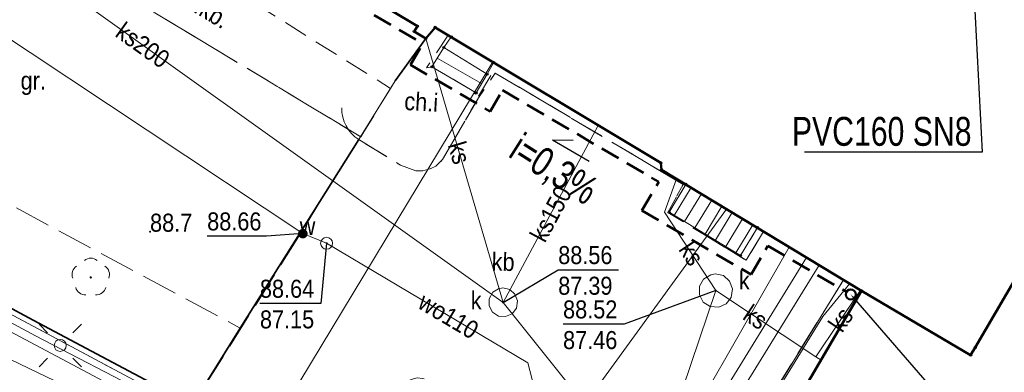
# Model space of a CAD drawing. Header units: metres. Extents: x 5550680 to 5557791, y 5952678 to 5961317.
# Tile 8 of 16: x 5551017 to 5551058, y 5960664 to 5960678. Entities that reach past the tile are written whole.
import ezdxf
from ezdxf import colors
from ezdxf.entities.mleader import LeaderData, LeaderLine
from ezdxf.enums import TextEntityAlignment as Align
from ezdxf.math import Vec2, Vec3

# ---------------------------------------------------------------- set-up
doc = ezdxf.new("R2010")
doc.units = ezdxf.units.M
doc.header["$MEASUREMENT"] = 0
doc.set_wipeout_variables(frame=1)
for name, pattern in [('0.5_0.5', [1, 0.5, -0.5]), ('1.0_0.5', [1.5, 1, -0.5]), ('1.5_0.5', [2, 1.5, -0.5]), ('219-500', [0]), ('otof_500', [0])]:
    doc.linetypes.add(name, pattern=pattern)
doc.layers.get('0').update_dxf_attribs({"color": 2, "linetype": 'CONTINUOUS', "lineweight": 5})
for name, color, linetype in [('#PUNKTY', 7, 'CONTINUOUS'), ('203-punkt graniczny', 7, 'CONTINUOUS'), ('218-kontur użytku gruntowego', 7, 'CONTINUOUS'), ('219-działka ewidencyjna', 7, 'CONTINUOUS'), ('312-budynek ewidencyjny', 7, 'CONTINUOUS'), ('352-schody', 7, 'CONTINUOUS'), ('chodnik', 7, 'CONTINUOUS'), ('chodnik-Atr17', 7, 'CONTINUOUS'), ('drzewo liściaste', 7, 'CONTINUOUS'), ('furtka', 7, 'CONTINUOUS'), ('komora podziemna', 7, 'CONTINUOUS'), ('latarnia', 7, 'CONTINUOUS'), ('obszar utwardzony', 7, 'CONTINUOUS'), ('obszar utwardzony-Atr17', 7, 'CONTINUOUS'), ('ogrodzenie trwałe', 7, 'CONTINUOUS'), ('pikieta naturalna', 7, 'CONTINUOUS'), ('pikieta naturalna-Atr2', 7, 'CONTINUOUS'), ('przewód ciepłowniczy', 7, 'CONTINUOUS'), ('przewód elektroenergetyczny podziemny', 7, 'CONTINUOUS'), ('przewód kanalizacyjny', 7, 'CONTINUOUS'), ('przewód kanalizacyjny-Atr1', 7, 'CONTINUOUS'), ('przewód telekomunikacyjny podziemny', 7, 'CONTINUOUS'), ('przewód wodociągowy', 7, 'CONTINUOUS'), ('przewód wodociągowy-Atr1', 7, 'CONTINUOUS'), ('Punkt budynku', 7, 'CONTINUOUS'), ('rzedna', 7, 'CONTINUOUS'), ('rzedna-Atr2', 7, 'CONTINUOUS'), ('rzedna-Atr3', 7, 'CONTINUOUS'), ('studnia kanalizacyjna', 7, 'CONTINUOUS'), ('studnia kanalizacyjna-Atr17', 7, 'CONTINUOUS'), ('zasuwa lub zawór', 7, 'CONTINUOUS'), ('zasuwa lub zawór-Atr17', 7, 'CONTINUOUS')]:
    doc.layers.add(name, color=color, linetype=linetype)
doc.layers.add('_drenaż', color=6, linetype='1.0_0.5', lineweight=50)
doc.styles.get("Standard").update_dxf_attribs({"font": 'Working1250', "width": 0.75})
doc.linetypes.add('902-500', pattern='A,3.75,0,[1,ksztalty.shx,S=0.5,R=0,X=0,Y=0],3.75', length=7.5)

# ---------------------------------------------------------------- blocks, each defined once
blk = doc.blocks.new('203')
at = {"linetype": 'Continuous', "lineweight": 0}
h = blk.add_hatch(color=0, dxfattribs=at)
edge = h.paths.add_edge_path()
edge.add_arc((0, 0), 0.045, 0, 360)
blk = doc.blocks.new('PUNKTBUD')
at = {"color": 0}
blk.add_circle((0, 0), 0.045, dxfattribs=at)
blk = doc.blocks.new('SM01')
at = {"color": 0, "linetype": 'Continuous', "lineweight": 13}
for p, q in [((-0.53, 0.531), (-0.883, 0.884)), ((0.531, 0.531), (0.884, 0.884)), ((-0.53, -0.53), (-0.883, -0.883)), ((0.531, -0.53), (0.884, -0.883))]:
    blk.add_line(p, q, dxfattribs=at)
blk.add_circle((0, 0), 0.25, dxfattribs=at)
blk = doc.blocks.new('OP021')
at = {"linetype": 'Continuous', "lineweight": 13}
h = blk.add_hatch(color=0, dxfattribs=at)
edge = h.paths.add_edge_path()
edge.add_arc((0, 0), 0.05, 0, 360)
at = {"color": 0, "linetype": 'Continuous', "lineweight": 13}
for centre, start, end in [((-0.38, 0.124), 121.308, 202.548), ((0, 0.4), 49.272, 130.728), ((0.38, 0.124), 337.452, 58.692), ((-0.235, -0.324), 193.221, 274.871), ((0.235, -0.324), 265.129, 346.779)]:
    blk.add_arc(centre, 0.4, start, end, dxfattribs=at)
blk = doc.blocks.new('PW01')
at = {"linetype": 'Continuous', "lineweight": 13}
h = blk.add_hatch(color=0, dxfattribs=at)
edge = h.paths.add_edge_path()
edge.add_arc((0, 0), 0.045, 0, 360)
blk = doc.blocks.new('US25')
at = {"linetype": 'Continuous', "lineweight": 0}
h = blk.add_hatch(color=0, dxfattribs=at)
edge = h.paths.add_edge_path()
edge.add_arc((0, 0), 0.2, 0, 360)
blk = doc.blocks.new('US15')
at = {"color": 0, "linetype": 'Continuous', "lineweight": 13}
blk.add_circle((0, 0), 0.25, dxfattribs=at)
blk = doc.blocks.new('OK04')
at = {"color": 0, "linetype": 'Continuous', "lineweight": 0}
blk.add_arc((1.5, 0.001), 1.5, 120, 180, dxfattribs=at)

msp = doc.modelspace()

# ---------------------------------------------------------------- linework, layer by layer
at = {"layer": '218-kontur użytku gruntowego', "color": 252, "linetype": '0.5_0.5', "lineweight": 18, "flags": 128}
msp.add_lwpolyline([(5551042.01, 5960652.41), (5551000.77, 5960674.45)], dxfattribs=at)
at = {"layer": '219-działka ewidencyjna', "color": 252, "linetype": '219-500', "lineweight": 18, "flags": 128}
for points in [[(5551056.55, 5960664.3), (5551063.81, 5960676.7)], [(5551000.77, 5960674.45), (5551042.01, 5960652.41)], [(5551042.01, 5960652.41), (5551051.26, 5960667.43)], [(5551051.26, 5960667.43), (5551056.55, 5960664.3)]]:
    msp.add_lwpolyline(points, dxfattribs=at)
at = {"layer": '312-budynek ewidencyjny', "color": 252, "linetype": 'Continuous', "lineweight": 50, "flags": 128}
for points in [[(5551033.52, 5960677.98), (5551025.7, 5960682.67)], [(5551033.39, 5960677.76), (5551033.52, 5960677.98)], [(5551034.26, 5960677.93), (5551033.87, 5960677.47)], [(5551043.65, 5960672.29), (5551034.26, 5960677.93)], [(5551033.87, 5960677.47), (5551033.39, 5960677.76)], [(5551056.74, 5960664.61), (5551063.81, 5960676.7)], [(5551063.81, 5960676.7), (5551056.74, 5960664.61)], [(5551043.68, 5960672.01), (5551043.65, 5960672.29)], [(5551052.01, 5960666.97), (5551043.68, 5960672.01)], [(5551048.15, 5960660.39), (5551052.01, 5960666.97)], [(5551052.01, 5960666.97), (5551056.55, 5960664.3)], [(5551056.55, 5960664.3), (5551052.01, 5960666.97)], [(5551056.55, 5960664.3), (5551056.74, 5960664.61)], [(5551056.74, 5960664.61), (5551056.55, 5960664.3)]]:
    msp.add_lwpolyline(points, dxfattribs=at)
at = {"layer": '352-schody', "color": 252, "linetype": 'Continuous', "lineweight": 18, "flags": 128}
for points in [[(5551034.93, 5960677.53), (5551036.69, 5960676.46), (5551036.42, 5960675.98), (5551034.62, 5960677.09)], [(5551034.93, 5960677.53), (5551036.69, 5960676.46), (5551036.42, 5960675.98), (5551034.62, 5960677.09)], [(5551034.62, 5960677.09), (5551036.42, 5960675.98), (5551035.96, 5960675.2), (5551034.12, 5960676.29)], [(5551034.62, 5960677.09), (5551036.42, 5960675.98), (5551035.96, 5960675.2), (5551034.12, 5960676.29)], [(5551044.69, 5960671.4), (5551047.67, 5960669.6), (5551046.97, 5960668.44), (5551044, 5960670.24)], [(5551044.69, 5960671.4), (5551047.67, 5960669.6), (5551046.97, 5960668.44), (5551044, 5960670.24)]]:
    msp.add_lwpolyline(points, close=True, dxfattribs=at)
for points in [[(5551034.341, 5960676.644), (5551036.19, 5960675.591)], [(5551044.214, 5960670.11), (5551044.914, 5960671.265)], [(5551044.641, 5960669.851), (5551045.342, 5960671.006)], [(5551045.069, 5960669.592), (5551045.77, 5960670.748)], [(5551045.497, 5960669.333), (5551046.197, 5960670.489)], [(5551045.924, 5960669.074), (5551046.625, 5960670.231)], [(5551046.352, 5960668.815), (5551047.053, 5960669.972)], [(5551046.779, 5960668.556), (5551047.481, 5960669.714)]]:
    msp.add_lwpolyline(points, dxfattribs=at)
at = {"layer": '_drenaż', "color": 3, "ltscale": 0.8}
for p, q in [((5551020.329, 5960685.106), (5551033.74, 5960677.255)), ((5551033.225, 5960676.376), (5551033.74, 5960677.255)), ((5551033.225, 5960676.376), (5551036.542, 5960674.434)), ((5551036.542, 5960674.434), (5551037.056, 5960675.313)), ((5551037.056, 5960675.313), (5551043.566, 5960671.502)), ((5551042.866, 5960670.308), (5551043.566, 5960671.502)), ((5551042.866, 5960670.308), (5551047.41, 5960667.647)), ((5551047.41, 5960667.647), (5551048.109, 5960668.841)), ((5551048.109, 5960668.841), (5551051.376, 5960666.929))]:
    msp.add_line(p, q, dxfattribs=at)
at = {"layer": '_drenaż', "color": 3, "linetype": 'ByBlock'}
msp.add_circle((5551051.557, 5960666.823), 0.21, dxfattribs=at)
at = {"layer": 'chodnik', "color": 252, "linetype": '1.0_0.5', "lineweight": 18}
for p, q in [((5551019.12, 5960683.69), (5551032.4, 5960675.39)), ((5551031.16, 5960673.38), (5551022.05, 5960678.86)), ((5551032.4, 5960675.39), (5551031.16, 5960673.38))]:
    msp.add_line(p, q, dxfattribs=at)
at = {"layer": 'chodnik', "color": 252, "linetype": '1.0_0.5', "lineweight": 18, "flags": 128}
msp.add_lwpolyline([(5551047.93, 5960669.44), (5551047.21, 5960668.24), (5551043.95, 5960670.23), (5551044.58, 5960671.4), (5551036.76, 5960676.03), (5551036.06, 5960675), (5551034.57, 5960672.43), (5551034.29, 5960672.16), (5551034.04, 5960672.04), (5551033.75, 5960671.96), (5551033.46, 5960671.96), (5551032.82, 5960672.2), (5551031.08, 5960673.26), (5551031.16, 5960673.38), (5551032.4, 5960675.39), (5551032.6, 5960675.71), (5551033.87, 5960677.47), (5551034.26, 5960677.93), (5551034.8, 5960677.6), (5551033.9, 5960676.24), (5551034.12, 5960676.29), (5551035.96, 5960675.2), (5551036, 5960674.95), (5551036.85, 5960676.37), (5551043.65, 5960672.29), (5551043.68, 5960672.01), (5551044.69, 5960671.4), (5551044, 5960670.24), (5551046.97, 5960668.44), (5551047.67, 5960669.6)], close=True, dxfattribs=at)
at = {"layer": 'furtka', "color": 252, "linetype": 'otof_500', "lineweight": 18, "flags": 128}
msp.add_lwpolyline([(5551031.08, 5960673.26), (5551032.6, 5960675.71)], dxfattribs=at)
at = {"layer": 'obszar utwardzony', "color": 252, "linetype": '1.5_0.5', "lineweight": 18, "flags": 128}
for points in [[(5551011.27, 5960688.47), (5551016.5, 5960685.26), (5551015.08, 5960683.07), (5551022.05, 5960678.86), (5551031.16, 5960673.38), (5551031.08, 5960673.26), (5551026.14, 5960665.42), (5551007.49, 5960675.43), (5551004.36, 5960677.12)], [(5551047.93, 5960669.44), (5551051.26, 5960667.43), (5551046.55, 5960659.82), (5551046.17, 5960660.03), (5551045.71, 5960660.22), (5551045.23, 5960660.34), (5551044.8, 5960660.38), (5551044.3, 5960660.4), (5551043.99, 5960660.38), (5551043.56, 5960660.31), (5551043.2, 5960660.21), (5551042.72, 5960660.02), (5551042.39, 5960659.86), (5551041.84, 5960659.54), (5551041.62, 5960659.4), (5551041.21, 5960659.1), (5551040.97, 5960658.88), (5551040.76, 5960658.64), (5551040.48, 5960658.21), (5551039.76, 5960656.89), (5551038.34, 5960654.58), (5551033.9, 5960656.97), (5551034.83, 5960658.75), (5551034.75, 5960661.87), (5551034.55, 5960662.67), (5551034.45, 5960662.87), (5551034.23, 5960663.11), (5551034.04, 5960663.23), (5551033.74, 5960663.33), (5551033.51, 5960663.35), (5551033.26, 5960663.29), (5551033.04, 5960663.17), (5551032.88, 5960663.02), (5551031.12, 5960659.66), (5551024.69, 5960663.05), (5551028.71, 5960669.45), (5551030.19, 5960671.86), (5551031.08, 5960673.26), (5551032.82, 5960672.2), (5551033.46, 5960671.96), (5551033.75, 5960671.96), (5551034.04, 5960672.04), (5551034.29, 5960672.16), (5551034.57, 5960672.43), (5551036.06, 5960675), (5551036.76, 5960676.03), (5551044.58, 5960671.4), (5551043.95, 5960670.23), (5551047.21, 5960668.24)]]:
    msp.add_lwpolyline(points, close=True, dxfattribs=at)
at = {"layer": 'ogrodzenie trwałe', "color": 252, "linetype": '902-500', "lineweight": 35, "flags": 128}
for points in [[(5551024.15, 5960662.23), (5551017.52, 5960665.75), (5551006.03, 5960671.93), (5551000.42, 5960674.91), (5551001.82, 5960677.03), (5551006.36, 5960684.44), (5551010.69, 5960691.71)], [(5551033.87, 5960677.47), (5551032.6, 5960675.71)], [(5551031.08, 5960673.26), (5551026.14, 5960665.42), (5551024.15, 5960662.23)]]:
    msp.add_lwpolyline(points, dxfattribs=at)
at = {"layer": 'przewód ciepłowniczy', "color": 252, "linetype": 'Continuous', "lineweight": 18, "flags": 128}
for points in [[(5551049, 5960668.79), (5551043.29, 5960658.83)], [(5551061.19, 5960634.47), (5551057.06, 5960638.41), (5551056.51, 5960638.89), (5551055.97, 5960639.41), (5551049.27, 5960645.56), (5551037.08, 5960652.84), (5551036.33, 5960653.26), (5551035.56, 5960653.68), (5551025.49, 5960659.12), (5551024.48, 5960659.66), (5551023.96, 5960659.55), (5551023.58, 5960659.03), (5551023.12, 5960658.51), (5551022.71, 5960658.02), (5551022.19, 5960657.91), (5551021.18, 5960658.48), (5551020.71, 5960658.75), (5551020.51, 5960659.4), (5551020.71, 5960659.85), (5551021.11, 5960660.75), (5551021.35, 5960661.27), (5551021.13, 5960661.9), (5551020.68, 5960662.15), (5551009.85, 5960667.35)]]:
    msp.add_lwpolyline(points, dxfattribs=at)
at = {"layer": 'przewód elektroenergetyczny podziemny', "color": 252, "linetype": 'Continuous', "lineweight": 18, "flags": 128}
msp.add_lwpolyline([(5551038.42, 5960653.8), (5551027.03, 5960660.22), (5551017.62, 5960665.1), (5551000.64, 5960674.22)], dxfattribs=at)
at = {"layer": 'przewód kanalizacyjny', "color": 252, "linetype": 'Continuous', "lineweight": 18, "flags": 128}
for points in [[(5551037.09, 5960666.49), (5551013.62, 5960683.23)], [(5551033.87, 5960677.47), (5551037.09, 5960666.49)], [(5551037.09, 5960666.49), (5551041.05, 5960673.85)], [(5551044.31, 5960671.63), (5551043.8, 5960670.24), (5551045.94, 5960666.98)], [(5551043.2, 5960658.86), (5551045.94, 5960666.98)], [(5551045.94, 5960666.98), (5551050.1, 5960664.23)], [(5551051.97, 5960667), (5551050.1, 5960664.23)], [(5551053.28, 5960644.67), (5551046.37, 5960654.4), (5551043.2, 5960658.86), (5551037.09, 5960666.49)], [(5551050.1, 5960664.23), (5551050.32, 5960664.09)]]:
    msp.add_lwpolyline(points, dxfattribs=at)
at = {"layer": 'przewód telekomunikacyjny podziemny', "color": 252, "linetype": 'Continuous', "lineweight": 18, "flags": 128}
for points in [[(5551036.66, 5960676.49), (5551026.85, 5960660.26), (5551021.52, 5960656.59), (5551007.41, 5960664.39), (5550994.89, 5960671.07), (5550994.59, 5960671.21)], [(5551043.07, 5960651.19), (5551004.78, 5960671.53), (5551003.8, 5960670.31), (5550992.22, 5960662.94), (5550990.02, 5960663.09)], [(5551043.07, 5960651.19), (5551045.08, 5960659.68), (5551050.24, 5960668.04)], [(5551043.07, 5960651.19), (5551043.13, 5960651.42), (5551043.34, 5960652.33), (5551044.46, 5960656.25), (5551050.4, 5960665.9), (5551051.52, 5960667.27)]]:
    msp.add_lwpolyline(points, dxfattribs=at)
at = {"layer": 'przewód wodociągowy', "color": 252, "linetype": 'Continuous', "lineweight": 18, "flags": 128}
for points in [[(5551005.8, 5960684.66), (5551009.3, 5960682.26), (5551028.75, 5960669.35), (5551029.74, 5960668.95), (5551038.12, 5960663.97), (5551039.86, 5960657.27), (5551045.67, 5960653.91)], [(5551046.38, 5960670.37), (5551030.62, 5960648.69), (5551035.92, 5960645.9)], [(5551049.72, 5960668.36), (5551041.77, 5960655.45), (5551047.54, 5960652.32)]]:
    msp.add_lwpolyline(points, dxfattribs=at)
at = {"layer": 'rzedna-Atr2', "color": 252, "flags": 128}
for points in [[(5551028.75, 5960669.35), (5551027.24, 5960669.25), (5551024.767, 5960669.25)], [(5551029.74, 5960668.95), (5551029.5, 5960666.45), (5551026.963, 5960666.45)], [(5551037.09, 5960666.49), (5551039.38, 5960667.85), (5551041.885, 5960667.85)], [(5551045.94, 5960666.98), (5551042.12, 5960665.59), (5551039.583, 5960665.59)]]:
    msp.add_lwpolyline(points, dxfattribs=at)
at = {"layer": 'studnia kanalizacyjna', "color": 252, "linetype": 'Continuous', "lineweight": 18, "flags": 128}
for points in [[(5551046.26, 5960667.61), (5551046.51, 5960667.37), (5551046.63, 5960667.05), (5551046.58, 5960666.7), (5551046.37, 5960666.43), (5551046.06, 5960666.29), (5551045.71, 5960666.32), (5551045.42, 5960666.5), (5551045.26, 5960666.81), (5551045.26, 5960667.16), (5551045.43, 5960667.46), (5551045.73, 5960667.64), (5551045.92, 5960667.68)], [(5551037.37, 5960667.03), (5551037.58, 5960666.83), (5551037.69, 5960666.56), (5551037.64, 5960666.25), (5551037.46, 5960666.02), (5551037.19, 5960665.9), (5551036.9, 5960665.92), (5551036.64, 5960666.09), (5551036.5, 5960666.35), (5551036.51, 5960666.64), (5551036.66, 5960666.91), (5551036.9, 5960667.06), (5551037.07, 5960667.09)]]:
    msp.add_lwpolyline(points, close=True, dxfattribs=at)

# ---------------------------------------------------------------- block references
at = {"layer": '203-punkt graniczny', "color": 252, "linetype": 'Continuous', "lineweight": 18}
for p in [(5551051.26, 5960667.43), (5551056.55, 5960664.3)]:
    msp.add_blockref('203', p, dxfattribs=at)
at = {"layer": 'drzewo liściaste', "color": 252, "linetype": 'Continuous', "lineweight": 18}
msp.add_blockref('OP021', (5551019.92, 5960667.53), dxfattribs=at)
at = {"layer": 'furtka', "color": 252, "linetype": 'Continuous', "lineweight": 18, "rotation": 58.184}
msp.add_blockref('OK04', (5551031.08, 5960673.26), dxfattribs=at)
at = {"layer": 'komora podziemna', "color": 252, "linetype": 'Continuous', "lineweight": 18}
msp.add_blockref('US15', (5551029.74, 5960668.95), dxfattribs=at)
at = {"layer": 'latarnia', "color": 252, "linetype": 'Continuous', "lineweight": 18}
msp.add_blockref('SM01', (5551018.65, 5960664.7), dxfattribs=at)
at = {"layer": 'pikieta naturalna', "color": 252, "linetype": 'Continuous', "lineweight": 13}
msp.add_blockref('PW01', (5551022.39, 5960669.43), dxfattribs=at)
at = {"layer": 'Punkt budynku', "color": 252, "linetype": 'Continuous', "lineweight": 18}
for p in [(5551033.39, 5960677.76), (5551033.52, 5960677.98), (5551034.26, 5960677.93), (5551033.87, 5960677.47), (5551034.93, 5960677.53), (5551034.62, 5960677.09), (5551034.12, 5960676.29), (5551036.69, 5960676.46), (5551036.42, 5960675.98), (5551035.96, 5960675.2), (5551043.65, 5960672.29), (5551043.68, 5960672.01), (5551044.69, 5960671.4), (5551044, 5960670.24), (5551047.67, 5960669.6), (5551046.97, 5960668.44), (5551052.01, 5960666.97), (5551056.55, 5960664.3), (5551056.74, 5960664.61)]:
    msp.add_blockref('PUNKTBUD', p, dxfattribs=at)
at = {"layer": 'rzedna', "color": 252, "linetype": 'Continuous', "lineweight": 18, "rotation": 237.265}
msp.add_blockref('PW01', (5551028.75, 5960669.35), dxfattribs=at)
at = {"layer": 'rzedna', "color": 252, "linetype": 'Continuous', "lineweight": 18}
for p in [(5551029.74, 5960668.95), (5551045.94, 5960666.98), (5551037.09, 5960666.49)]:
    msp.add_blockref('PW01', p, dxfattribs=at)
at = {"layer": 'zasuwa lub zawór', "color": 252, "linetype": 'Continuous', "lineweight": 18, "rotation": 237.265}
msp.add_blockref('US25', (5551028.75, 5960669.35), dxfattribs=at)

# ---------------------------------------------------------------- texts
at = {"layer": 'chodnik-Atr17', "color": 252, "width": 0.9}
msp.add_text('ch.kb.', height=0.75, rotation=-31.029, dxfattribs=at).set_placement((5551023.34, 5960679.08))
msp.add_text('ch.i', height=0.75, rotation=356.821, dxfattribs=at).set_placement((5551033.68, 5960674.83), align=Align.MIDDLE_CENTER)
at = {"layer": 'obszar utwardzony-Atr17', "color": 252, "width": 0.9}
msp.add_text('gr.', height=0.75, dxfattribs=at).set_placement((5551017, 5960675.34))
msp.add_text('kb', height=0.75, rotation=358.476, dxfattribs=at).set_placement((5551037.09, 5960668.18), align=Align.MIDDLE_CENTER)
at = {"layer": 'pikieta naturalna-Atr2', "color": 252, "width": 0.9}
msp.add_text('88.7', height=0.75, dxfattribs=at).set_placement((5551022.39, 5960669.43))
at = {"layer": 'przewód kanalizacyjny-Atr1', "color": 252, "width": 0.9}
for s, rotation, p in [('ks200', -35.498, (5551022.09, 5960677.188)), ('ks150', 61.718, (5551039.07, 5960670.17))]:
    msp.add_text(s, height=0.75, rotation=rotation, dxfattribs=at).set_placement(p, align=Align.MIDDLE_CENTER)
for rotation, p in [(-73.655, (5551035.138, 5960673.147)), (-56.718, (5551044.68, 5960668.9)), (-33.467, (5551047.22, 5960666.13)), (55.977, (5551050.89, 5960665.4))]:
    msp.add_text('ks', height=0.75, rotation=rotation, dxfattribs=at).set_placement(p, align=Align.MIDDLE_LEFT)
at = {"layer": 'przewód wodociągowy-Atr1', "color": 252, "width": 0.9}
msp.add_text('wo110', height=0.75, rotation=329.278, dxfattribs=at).set_placement((5551033.67, 5960666.61), align=Align.MIDDLE_LEFT)
at = {"layer": 'rzedna-Atr2', "color": 252, "width": 0.9}
for s, p in [('88.66', (5551024.767, 5960669.258)), ('88.56', (5551039.38, 5960667.858)), ('88.64', (5551026.963, 5960666.458)), ('88.52', (5551039.583, 5960665.598))]:
    msp.add_text(s, height=0.75, dxfattribs=at).set_placement(p, align=Align.BOTTOM_LEFT)
at = {"layer": 'rzedna-Atr3', "color": 252, "width": 0.9}
for s, p in [('87.39', (5551039.38, 5960666.583)), ('87.15', (5551026.963, 5960665.183)), ('87.46', (5551039.583, 5960664.323))]:
    msp.add_text(s, height=0.75, dxfattribs=at).set_placement(p, align=Align.BOTTOM_LEFT)
at = {"layer": 'studnia kanalizacyjna-Atr17', "color": 252, "width": 0.9}
for p in [(5551046.9, 5960667.03), (5551035.74, 5960666.2)]:
    msp.add_text('k', height=0.75, dxfattribs=at).set_placement(p)
at = {"layer": 'zasuwa lub zawór-Atr17', "color": 252, "width": 0.9}
msp.add_text('w', height=0.75, dxfattribs=at).set_placement((5551028.62, 5960669.29))

# ---------------------------------------------------------------- next in the draw order: wipeouts: each hides what was drawn before it
at = {"ltscale": 0.8}
msp.add_wipeout([(5551085.293, 5960758.508), (5551083.693, 5960752.356), (5550999.063, 5960752.356), (5550999.063, 5960609.956), (5551102.063, 5960609.956), (5551102.063, 5960606.906), (5550986.563, 5960606.906), (5550986.563, 5960755.406)], dxfattribs=at).dxf.layer = '_drenaż'

# ---------------------------------------------------------------- next in the draw order: linework, layer by layer
at = {"layer": '_drenaż', "color": 7, "linetype": 'Continuous', "lineweight": 30, "ltscale": 0.8}
for q in [(5551040.673, 5960672.367), (5551040.009, 5960673.238)]:
    msp.add_line((5551039.149, 5960673.247), q, dxfattribs=at)

# ---------------------------------------------------------------- next in the draw order: texts
at = {"layer": '#PUNKTY', "lineweight": 5, "ltscale": 0.8, "insert": (5551041.171, 5960671.515), "char_height": 1.2, "attachment_point": 3, "rotation": 327.6526}
msp.add_mtext('\\fArial|b0|i0;\\A1;i=0,3%', dxfattribs=at)

# ---------------------------------------------------------------- next in the draw order: leaders
at = {"layer": '#PUNKTY', "lineweight": 5, "ltscale": 0.8}
ml = msp.add_multileader_mtext('Standard', dxfattribs=at)
ml.set_content('\\fArial|b0|i0;\\A1;PVC160 SN8')
ml.set_leader_properties()
ml.build(insert=Vec2(0, 0))
ml.multileader.update_dxf_attribs({"text_left_attachment_type": 5, "text_right_attachment_type": 5, "dogleg_length": 0.36, "arrow_head_size": 0.18})
ctx = ml.context
ctx.base_point, ctx.char_height, ctx.arrow_head_size, ctx.landing_gap_size, ctx.plane_origin = Vec3(5551049.177, 5960672.743), 1.2, 0.18, 0.09, Vec3(-35.169, -7.304)
ctx.left_attachment, ctx.right_attachment, ctx.text_align_type = 5, 5, 2
notes = []
notes.append((ctx, [(0, (1, 1, 0), (5551057.036, 5960672.743), (-1, 0), 0.36, [(0, [(5551056.492, 5960682.856)], 0, [])])]))
ctx.mtext.insert, ctx.mtext.alignment = Vec3(5551056.586, 5960674.203), 3
ml = msp.add_multileader_mtext('Standard', dxfattribs=at)
ml.set_content('\\fArial|b0|i0;\\A1;D5 \\H0.7x;\\S88,67/86,27;')
ml.set_leader_properties()
ml.build(insert=Vec2(0, 0))
ml.multileader.update_dxf_attribs({"text_left_attachment_type": 5, "text_right_attachment_type": 5, "dogleg_length": 0.36, "arrow_head_size": 0.18})
ctx = ml.context
ctx.base_point, ctx.char_height, ctx.arrow_head_size, ctx.landing_gap_size, ctx.plane_origin = Vec3(5551043.611, 5960680.089), 1.2, 0.18, 0.09, Vec3(-29.98, -23.826)
ctx.left_attachment, ctx.right_attachment, ctx.text_align_type = 5, 5, 2
notes.append((ctx, [(0, (1, 1, 0), (5551048.169, 5960678.821), (-1, 0), 0.36, [(0, [(5551055.34, 5960682.178)], 0, [])])]))
ctx.mtext.insert, ctx.mtext.alignment = Vec3(5551047.719, 5960681.358), 3
ml = msp.add_multileader_mtext('Standard', dxfattribs=at)
ml.set_content('\\fArial|b0|i0;\\A1;D9 \\H0.65x;\\S88,52/86,62;')
ml.set_leader_properties()
ml.build(insert=Vec2(0, 0))
ml.multileader.update_dxf_attribs({"text_left_attachment_type": 5, "text_right_attachment_type": 5, "dogleg_length": 0.36, "arrow_head_size": 0.18})
ctx = ml.context
ctx.base_point, ctx.char_height, ctx.arrow_head_size, ctx.landing_gap_size, ctx.plane_origin = Vec3(5551060.509, 5960656.915), 1.2, 0.18, 0.09, Vec3(-23.338, -16.931)
ctx.left_attachment, ctx.right_attachment = 5, 5
notes.append((ctx, [(0, (1, 1, 0), (5551060.149, 5960656.915), (1, 0), 0.36, [(0, [(5551051.557, 5960666.823)], 0, [])])]))
ctx.mtext.insert = Vec3(5551060.599, 5960659.289)
for ctx, leaders in notes:
    for number, flags, end, landing, length, lines in leaders:
        leader = LeaderData()
        leader.index, (leader.has_last_leader_line, leader.has_dogleg_vector, leader.attachment_direction) = number, flags
        leader.last_leader_point, leader.dogleg_vector, leader.dogleg_length = Vec3(end), Vec3(landing), length
        for number, points, colour, breaks in lines:
            line = LeaderLine()
            line.index, line.vertices, line.color, line.breaks = number, Vec3.list(points), colors.encode_raw_color(colour), breaks
            leader.lines.append(line)
        ctx.leaders.append(leader)

doc.saveas('drawing.dxf')
